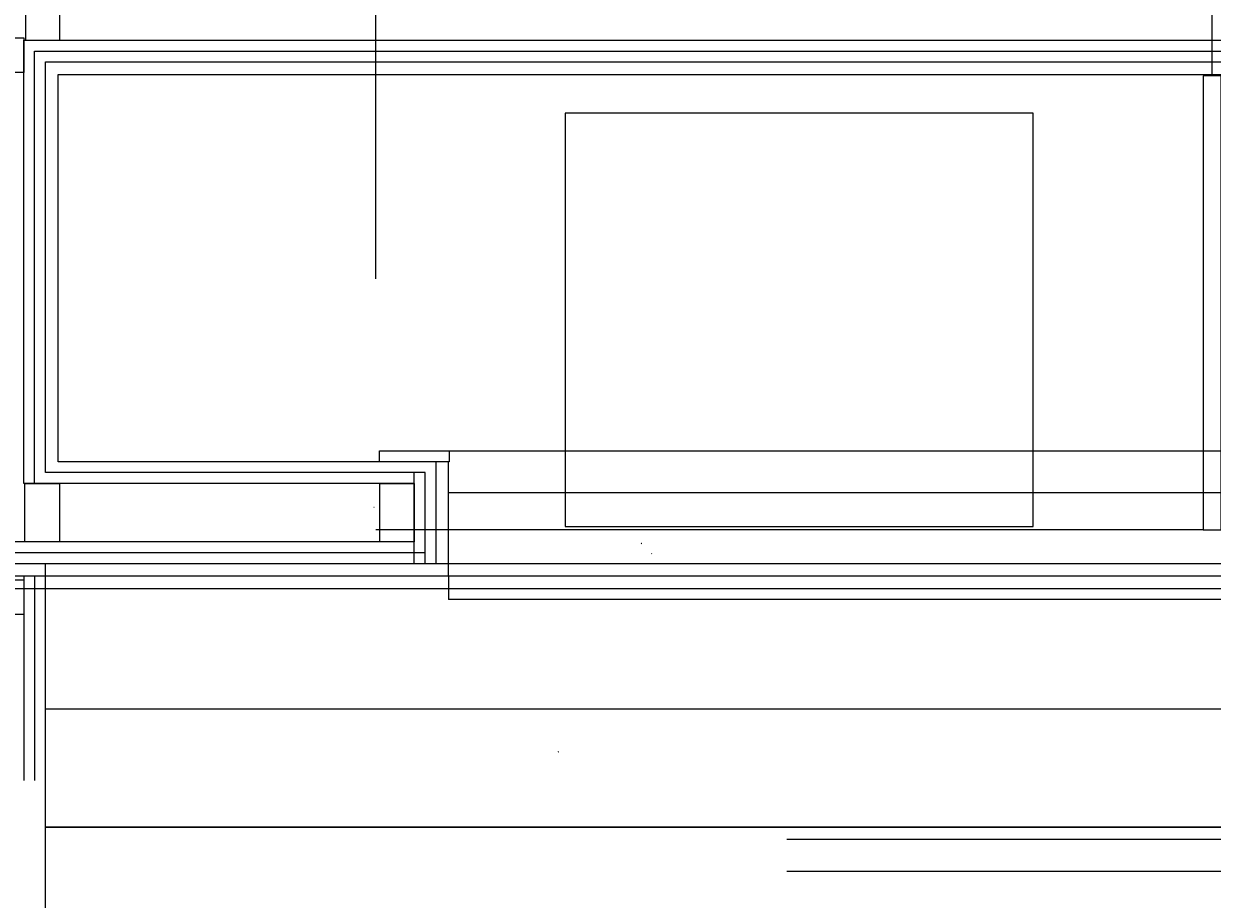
# Model space of a CAD drawing. Header units: millimetres. Extents: x 0 to 84060, y 0 to 52805.
# Tile 12 of 60: x 32170 to 33591, y 17000 to 18046. Entities that reach past the tile are written whole.
import ezdxf

# ---------------------------------------------------------------- set-up
doc = ezdxf.new("R2010")
doc.units = ezdxf.units.MM
doc.header["$LTSCALE"] = 50
doc.header["$MEASUREMENT"] = 0
doc.header["$PDMODE"] = 1
doc.linetypes.add('20601A200D001$0$DASHED2', pattern=[0.375, 0.25, -0.125])
doc.linetypes.add('CENTRUMLINJE', pattern=[27, 20, -3, 1, -3])
doc.layers.get('DEFPOINTS').update_dxf_attribs({"linetype": 'CONTINUOUS'})
for name, color, linetype in [('20601A200D001$0$00-HEL1', 251, 'CONTINUOUS'), ('20601A200D001$0$A12-HEL2', 251, 'CONTINUOUS'), ('20601A200D001$0$A24-HEL1', 252, 'CONTINUOUS'), ('20601A200D001$0$NYE SNITT', 251, 'CONTINUOUS'), ('xref', 7, 'CENTRUMLINJE')]:
    doc.layers.add(name, color=color, linetype=linetype)
doc.styles.add('20601A200D001$0$STANDARD', font='ROMANS.SHX')
doc.dimstyles.new('20601A200D001$0$Standard', dxfattribs={"dimtxt": 0.18, "dimasz": 0.18, "dimexe": 0.18, "dimexo": 0.0625, "dimgap": 0.09, "dimtad": 0, "dimtih": 1, "dimtoh": 1, "dimdec": 4, "dimzin": 0, "dimdsep": 46, "dimtxsty": '20601A200D001$0$STANDARD', "dimcen": 0.09, "dimadec": 0, "dimazin": 0, "dimtfac": 1, "dimtdec": 4, "dimtofl": 0, "dimtmove": 0, "dimatfit": 3, "dimfxl": 1, "dimtolj": 1, "dimtzin": 0, "dimarcsym": 0})

# ---------------------------------------------------------------- blocks, each defined once
blk = doc.blocks.new('*D355')
at = {"layer": '20601A200D001$0$00-HEL1', "color": 0, "lineweight": -2, "transparency": 16777216}
for p, q in [((130582, 17741.4), (130582, 18700)), ((130582.2, 18699.8), (131081.2, 18699.8)), ((131581.8, 18699.8), (131082.8, 18699.8)), ((131582, 17984.4), (131582, 18700))]:
    blk.add_line(p, q, dxfattribs=at)
at = {"layer": '20601A200D001$0$00-HEL1', "color": 0, "transparency": 16777216}
for points in [[(130582.2, 18699.9), (130582.2, 18699.8), (130582, 18699.8)], [(131581.8, 18699.9), (131581.8, 18699.8), (131582, 18699.8)]]:
    blk.add_solid(points, dxfattribs=at)
at = {"layer": 'DEFPOINTS', "color": 0, "transparency": 16777216}
for p in [(131582, 18699.8), (131582, 17984.3), (130582, 17741.3)]:
    blk.add_point(p, dxfattribs=at)
at = {"layer": '20601A200D001$0$00-HEL1', "color": 0, "transparency": 16777216, "insert": (131082, 18699.8), "char_height": 0.18, "attachment_point": 5, "style": '20601A200D001$0$STANDARD'}
blk.add_mtext('\\A1;1000.0000', dxfattribs=at)
blk = doc.blocks.new('*D363')
at = {"layer": '20601A200D001$0$NYE SNITT', "color": 0, "linetype": 'Continuous', "lineweight": -2, "transparency": 16777216}
for p, q in [((130669.6, 17535.8), (133833.8, 17535.8)), ((133833.6, 17535.7), (133833.6, 17381.8)), ((133833.6, 17227.5), (133833.6, 17381.4)), ((130187, 17227.3), (133833.8, 17227.3))]:
    blk.add_line(p, q, dxfattribs=at)
at = {"layer": '20601A200D001$0$NYE SNITT', "color": 0, "linetype": 'Continuous', "transparency": 16777216}
for points in [[(133833.6, 17535.7), (133833.6, 17535.7), (133833.6, 17535.8)], [(133833.6, 17227.5), (133833.6, 17227.5), (133833.6, 17227.3)]]:
    blk.add_solid(points, dxfattribs=at)
at = {"layer": 'DEFPOINTS', "color": 0, "linetype": 'Continuous', "transparency": 16777216}
for p in [(130669.6, 17535.8), (133833.6, 17535.8), (130186.9, 17227.3)]:
    blk.add_point(p, dxfattribs=at)
at = {"layer": '20601A200D001$0$NYE SNITT', "color": 0, "linetype": 'Continuous', "transparency": 16777216, "insert": (133833.6, 17381.6), "char_height": 0.18, "attachment_point": 5, "style": '20601A200D001$0$STANDARD'}
blk.add_mtext('\\A1;308.4983', dxfattribs=at)
blk = doc.blocks.new('20601A200D001')
at = {"layer": '20601A200D001$0$00-HEL1', "linetype": 'Continuous'}
for p, q in [((131571.34014, 17441.26645), (130582.02639, 17441.26645)), ((132582.02639, 17400.84077), (130582.02639, 17400.84077)), ((132582.02639, 17385.84077), (130582.02639, 17385.84077)), ((130582.02639, 17370.84077), (130090.90121, 17370.84077)), ((132582.02639, 17370.84077), (130582.02639, 17370.84077))]:
    blk.add_line(p, q, dxfattribs=at)
at = {"layer": '20601A200D001$0$00-HEL1'}
for p, q in [((130186.90121, 17085.84077), (138977.15156, 17085.84077)), ((138977.15156, 17085.84077), (130186.90121, 17085.84077)), ((139251.63614, 17070.84077), (131073.35525, 17070.84077)), ((131073.35525, 17033.33904), (139251.63614, 17033.33904))]:
    blk.add_line(p, q, dxfattribs=at)
for points in [[(131592.71264, 17441.26645), (131592.71264, 17984.34332), (131571.34014, 17984.34332), (131571.34014, 17441.26645)], [(131367.83239, 17445.37435), (131367.83239, 17939.78007), (130808.45746, 17939.78007), (130808.45746, 17445.37435)]]:
    blk.add_lwpolyline(points, close=True, dxfattribs=at)
for centre in [(130899.85525, 17424.46499), (130911.85525, 17412.46708), (130923.85525, 17400.46917)]:
    blk.add_arc(centre, 0.5, 90.00998275, 180, dxfattribs=at)
at = {"layer": '20601A200D001$0$00-HEL1', "linetype": '20601A200D001$0$DASHED2'}
blk.add_arc((130799.85525, 17176.34077), 0.5, 270, 360, dxfattribs=at)
at = {"layer": '20601A200D001$0$A12-HEL2', "color": 7, "linetype": 'Continuous', "lineweight": 0, "ltscale": 1000}
for points in [[(130186.89844, 17509.83984), (130186.89844, 18000.83984), (133162.65625, 18000.83984)], [(130668.89062, 17522.83984), (130201.89844, 17522.83984)], [(130668.89062, 17400.83984), (130090.89844, 17400.83984)], [(130186.89844, 7251.83887), (130186.89844, 17400.83984)], [(130186.89844, 7301.83887), (130186.89844, 17400.83984)], [(130668.89062, 17385.83984), (130090.89844, 17385.83984)]]:
    blk.add_lwpolyline(points, dxfattribs=at)
at = {"layer": '20601A200D001$0$A24-HEL1'}
for p, q in [((130160.90121, 18026.84077), (133162.6535, 18026.84077)), ((130160.90121, 17496.84077), (130160.90121, 18026.84077)), ((130173.90121, 18013.84077), (133162.6535, 18013.84077)), ((130173.90121, 17496.84077), (130173.90121, 18013.84077)), ((130582.02639, 18000.84077), (133162.6535, 18000.84077)), ((130201.90121, 17985.84077), (133162.6535, 17985.84077)), ((130201.90121, 17522.84077), (130201.90121, 17985.84077)), ((130653.88961, 17401.34077), (130653.88961, 17522.84077)), ((130668.88961, 17385.84077), (130668.88961, 17522.84077)), ((130640.88961, 17509.84077), (130186.90121, 17509.84077)), ((130627.88961, 17400.84077), (130627.88961, 17509.84077)), ((130640.88961, 17400.84077), (130640.88961, 17509.84077)), ((130627.88961, 17496.84077), (130160.90121, 17496.84077)), ((130579.7606, 17467.89394), (130579.41474, 17467.89389)), ((130579.7606, 17467.89394), (130579.41474, 17467.89389)), ((130579.7606, 17467.89394), (130579.41474, 17467.89389)), ((130627.88961, 17426.84077), (130090.90121, 17426.84077)), ((130640.88961, 17413.84077), (130090.90121, 17413.84077)), ((130160.90121, 17385.84077), (130160.90121, 17141.49246)), ((130173.90121, 17385.84077), (130173.90121, 17141.49246))]:
    blk.add_line(p, q, dxfattribs=at)
for points in [[(130162.85799, 18026.84077), (130204.10884, 18026.84077), (130204.10884, 18096.84077), (130162.85799, 18096.84077)], [(130160.90121, 18029.47936), (130160.90121, 17988.2285), (130090.90121, 17988.2285), (130090.90121, 18029.47936)], [(130203.47441, 17426.84077), (130162.22356, 17426.84077), (130162.22356, 17496.84077), (130203.47441, 17496.84077)], [(130627.88961, 17426.84077), (130586.63876, 17426.84077), (130586.63876, 17496.84077), (130627.88961, 17496.84077)], [(130160.90121, 17381.47218), (130160.90121, 17340.22132), (130090.90121, 17340.22132), (130090.90121, 17381.47218)]]:
    blk.add_lwpolyline(points, close=True, dxfattribs=at)
at = {"layer": '20601A200D001$0$NYE SNITT', "linetype": 'Continuous'}
for p, q in [((130669.5565, 17486.135), (132581.3595, 17486.135)), ((130668.88961, 17385.84077), (130668.88961, 17358.05108)), ((132582.02639, 17358.05108), (130668.88961, 17358.05108))]:
    blk.add_line(p, q, dxfattribs=at)
blk.add_lwpolyline([(130586.47418, 17522.84077), (130586.47418, 17535.83514), (130669.5565, 17535.83514), (130669.5565, 17522.84077)], close=True, dxfattribs=at)
at = {"layer": '20601A200D001$0$00-HEL1'}
dim = blk.add_linear_dim(base=(131582.02639, 18699.83677), p1=(130582.02639, 17741.34077), p2=(131582.02639, 17984.34332), dimstyle='20601A200D001$0$Standard', dxfattribs=at)
dim.commit()
dim.dimension.update_dxf_attribs({"geometry": '*D355', "text_midpoint": (131082.02639, 18699.83677)})
at = {"layer": '20601A200D001$0$NYE SNITT', "linetype": 'Continuous'}
dim = blk.add_linear_dim(base=(133833.61716, 17535.83514), p1=(130186.90121, 17227.33682), p2=(130669.5565, 17535.83514), angle=270, dimstyle='20601A200D001$0$Standard', dxfattribs=at)
dim.commit()
dim.dimension.update_dxf_attribs({"geometry": '*D363', "text_midpoint": (133833.61716, 17381.58598)})

msp = doc.modelspace()

# ---------------------------------------------------------------- block references
at = {"layer": 'xref'}
msp.add_blockref('20601A200D001', (-97990.7, 0), dxfattribs=at)

doc.saveas('drawing.dxf')
